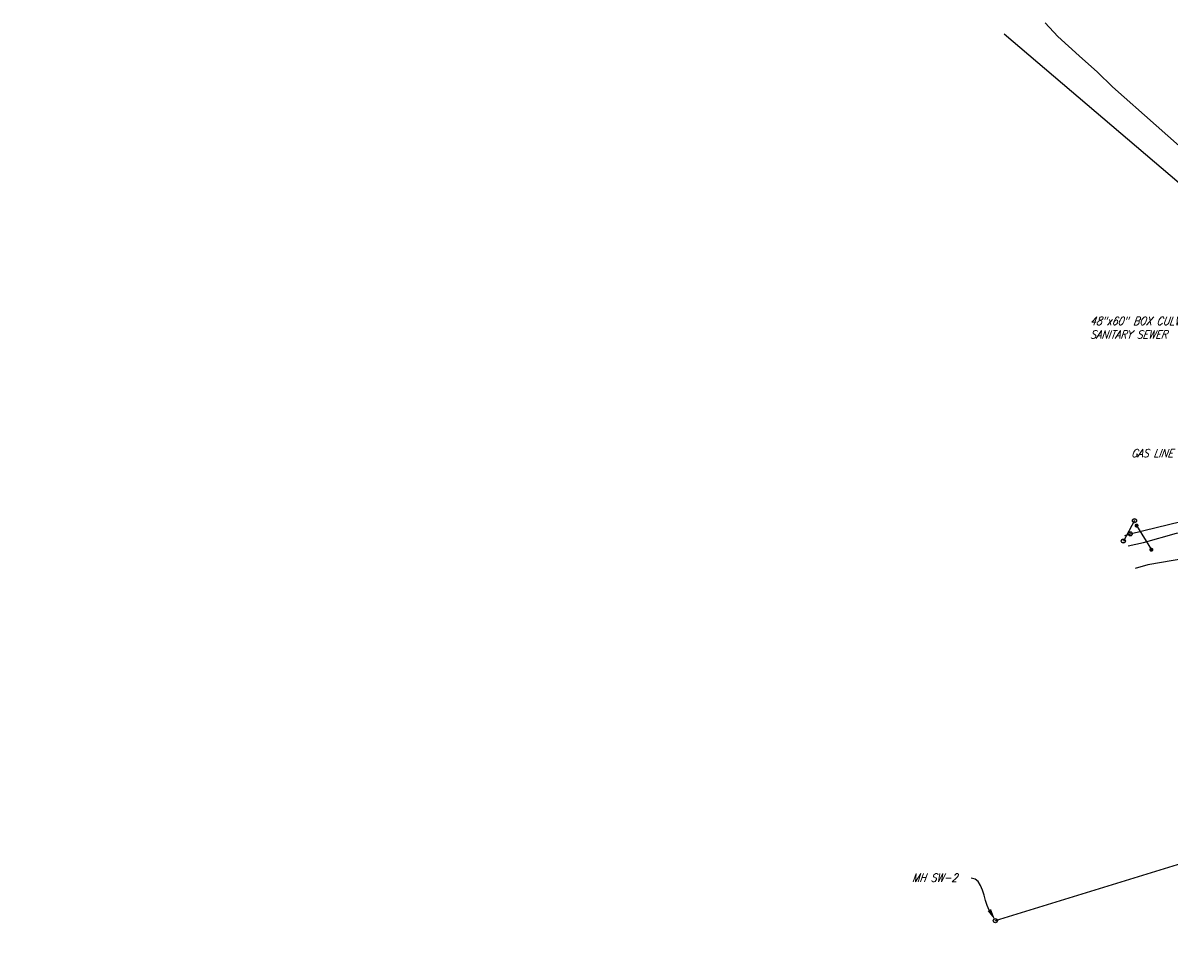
# Model space of a CAD drawing. Extents: x 1590644 to 1645661, y 573566 to 576593.
# Tile 1 of 18: x 1607601 to 1609009, y 575031 to 576176. Entities that reach past the tile are written whole.
import ezdxf
from ezdxf import colors
from ezdxf.entities.mleader import LeaderData, LeaderLine
from ezdxf.enums import TextEntityAlignment as Align
from ezdxf.lldxf.tags import DXFTag
from ezdxf.math import Vec2, Vec3

# ---------------------------------------------------------------- set-up
doc = ezdxf.new("R2010")
doc.units = 0
doc.header["$MEASUREMENT"] = 0
for name, color, linetype, true_color in [('1-GIS-SMVCONDTG- STORM PIPES', 7, 'STORM EX', 0x007f3f), ('1-GIS-SMVSTRUCG-STORM MH', 7, 'Continuous', 0x007f3f), ('1-GIS-SWNETG-SEWER PIPES', 7, 'SAN EX', 0x7f5f3f), ('1-GIS-SWNETMHG-SEWER MH', 7, 'Continuous', 0x7f5f3f), ('C-UTIL-0 GAS-PLAN-N', 7, 'GAS EX', 0xcbad15)]:
    doc.layers.add(name, color=color, linetype=linetype, true_color=true_color)
doc.layers.add('C-ANNO-LABL', color=15, linetype='Continuous')
doc.styles.add('CI-EX', font='romans.shx', dxfattribs={"width": 0.85, "oblique": 20, "height": 0.1})
doc.styles.add('RomanS', font='romans.shx', dxfattribs={"height": 1})
doc.styles.get("Standard").update_dxf_attribs({"font": 'arial.ttf'})
tags = doc.linetypes.add('GAS EX', pattern='A,0.13,-0.075,0.13,-0.075,0.13,-0.075,0.13,-0.075,["EX G",RomanS,S=0.08,R=0,X=0,Y=-0.04],-0.3625', length=1.1825).pattern_tags.tags
tags[18] = DXFTag(74, 10)
tags = doc.linetypes.add('SAN EX', pattern='A,0.13,-0.075,0.13,-0.075,0.13,-0.075,0.13,-0.0475,["EX SS",RomanS,S=0.08,R=0,X=0,Y=-0.04],-0.425', length=1.2175).pattern_tags.tags
tags[18] = DXFTag(74, 10)
tags = doc.linetypes.add('STORM EX', pattern='A,0.13,-0.075,0.13,-0.075,0.13,-0.075,0.13,-0.0475,["EX SD",RomanS,S=0.08,R=0,X=0,Y=-0.04],-0.425', length=1.2175).pattern_tags.tags
tags[18] = DXFTag(74, 10)

# ---------------------------------------------------------------- blocks, each defined once
blk = doc.blocks.new('SSMH')
blk.add_circle((0, 0), 0.0636)
blk.add_text('S', height=0.0763).set_placement((0, -0.038), align=Align.CENTER)
blk = doc.blocks.new('STMH-N')
at = {"layer": '1-GIS-SWNETMHG-SEWER MH'}
h = blk.add_hatch(color=256, dxfattribs=at)
h.dxf.hatch_style = 1
edge = h.paths.add_edge_path()
edge.add_arc((0, 0), 0.5, 0, 360)

msp = doc.modelspace()

# ---------------------------------------------------------------- linework, layer by layer
at = {"layer": '1-GIS-SMVCONDTG- STORM PIPES'}
msp.add_line((1608968.9, 575558.7), (1608987.1, 575529.1), dxfattribs=at)
at = {"layer": '1-GIS-SMVCONDTG- STORM PIPES', "flags": 128}
msp.add_lwpolyline([(1608856.6, 576175.9), (1608872.3, 576159.3), (1608898.4, 576135.6), (1608920.8, 576115.3), (1608939.4, 576097.6), (1609046.7, 576002.4), (1609202.1, 575870.9), (1609385.5, 575723.4), (1609451.7, 575674.8), (1609861.4, 575491.3)], dxfattribs=at)
at = {"layer": '1-GIS-SWNETG-SEWER PIPES'}
for p, q in [((1608806.3, 576162.5), (1609056.8, 575949.2)), ((1608966.4, 575564.8), (1608952.7, 575539.7)), ((1608954.7, 575546.4), (1608961.1, 575548.6)), ((1608795.5, 575073.7), (1609187.8, 575194.4))]:
    msp.add_line(p, q, dxfattribs=at)
at = {"layer": '1-GIS-SWNETG-SEWER PIPES', "flags": 128}
msp.add_lwpolyline([(1608961.1, 575548.6), (1609418.5, 575659.8), (1609434.5, 575655.7)], dxfattribs=at)
at = {"layer": 'C-UTIL-0 GAS-PLAN-N', "flags": 128}
for points in [[(1608958.7, 575533.8), (1608977.5, 575538.1), (1609017.9, 575549.3), (1609059.4, 575557.7), (1609061.6, 575567.3), (1609071.9, 575572.1), (1609080.6, 575566.5), (1609087, 575558.5), (1609113.1, 575562.4), (1609157.2, 575567.1), (1609186.3, 575568.4), (1609215.2, 575568.9), (1609250.6, 575567.8), (1609273.8, 575567.1)], [(1609263.6, 575550.8), (1609233, 575551.1), (1609187.5, 575541.6), (1609144.4, 575538.3), (1609104.9, 575533.4), (1609061.2, 575523.7), (1609028, 575518.4), (1608982.7, 575510.4), (1608967.3, 575506.2)]]:
    msp.add_lwpolyline(points, dxfattribs=at)

# ---------------------------------------------------------------- block references
at = {"layer": '1-GIS-SMVSTRUCG-STORM MH', "xscale": 5, "yscale": 5, "zscale": 5}
for p in [(1608968.9, 575558.7), (1608987.1, 575529.1)]:
    msp.add_blockref('STMH-N', p, dxfattribs=at)
at = {"layer": '1-GIS-SWNETG-SEWER PIPES', "xscale": 40, "yscale": 40, "zscale": 40}
for p in [(1608961.1, 575548.6), (1608795.5, 575073.7)]:
    msp.add_blockref('SSMH', p, dxfattribs=at)
at = {"layer": '1-GIS-SWNETMHG-SEWER MH', "xscale": 40, "yscale": 40, "zscale": 40}
for p in [(1608966.4, 575564.8), (1608952.7, 575539.7)]:
    msp.add_blockref('SSMH', p, dxfattribs=at)

# ---------------------------------------------------------------- leaders
at = {"layer": 'C-ANNO-LABL'}
ml = msp.add_multileader_mtext('Standard', dxfattribs=at)
ml.set_content('48"x60" BOX CULVERT\\PSANITARY SEWER', color=256, style='CI-EX')
ml.set_leader_properties()
ml.build(insert=Vec2(0, 0))
ml.multileader.update_dxf_attribs({"leader_type": 2, "text_right_attachment_type": 3, "dogleg_length": 0.36, "arrow_head_size": 15, "scale": 100})
ctx = ml.context
ctx.base_point, ctx.scale, ctx.char_height, ctx.arrow_head_size, ctx.landing_gap_size, ctx.plane_origin = Vec3(1608905.6, 575810), 100, 10, 15, 6, Vec3(1609239.9, 576000.4)
ctx.right_attachment = 3
notes = []
notes.append((ctx, [(1, (1, 1, 0), (1609149, 575789.8), (-1, 0), 36, [(0, [(1609179.8, 575852.7)], 0, [])])]))
ctx.mtext.insert, ctx.mtext.flow_direction = Vec3(1608911.6, 575815), 5
ml = msp.add_multileader_mtext('Standard', dxfattribs=at)
ml.set_content('10" GAS LINE\\P(ABND)', color=256, style='CI-EX')
ml.set_leader_properties()
ml.build(insert=Vec2(0, 0))
ml.multileader.update_dxf_attribs({"leader_type": 2, "text_right_attachment_type": 3, "dogleg_length": 0.36, "arrow_head_size": 15, "scale": 100})
ctx = ml.context
ctx.base_point, ctx.scale, ctx.char_height, ctx.arrow_head_size, ctx.landing_gap_size, ctx.plane_origin = Vec3(1609853.9, 575827.7), 100, 10, 15, 6, Vec3(1609847.4, 575977.9)
ctx.right_attachment, ctx.text_align_type = 3, 2
notes.append((ctx, [(1, (1, 1, 0), (1609958.8, 575772.1), (-1, 0), 36, [(0, [(1610071, 575796.8)], 0, [])])]))
ctx.mtext.insert, ctx.mtext.width, ctx.mtext.defined_height, ctx.mtext.alignment, ctx.mtext.flow_direction = Vec3(1609911.6, 575834.4), 56.061, 11.2, 3, 5
ml = msp.add_multileader_mtext('Standard', dxfattribs=at)
ml.set_content('GAS LINE', color=256, style='CI-EX')
ml.set_leader_properties()
ml.build(insert=Vec2(0, 0))
ml.multileader.update_dxf_attribs({"leader_type": 2, "text_right_attachment_type": 3, "dogleg_length": 0.36, "arrow_head_size": 15, "scale": 100})
ctx = ml.context
ctx.base_point, ctx.scale, ctx.char_height, ctx.arrow_head_size, ctx.landing_gap_size, ctx.plane_origin = Vec3(1608956.2, 575647.6), 100, 10, 15, 6, Vec3(1609107.1, 575811.7)
ctx.right_attachment = 3
notes.append((ctx, [(1, (1, 1, 0), (1609082.8, 575646.9), (-1, 0), 36, [(1, [(1609123.7, 575563.5), (1609107.3, 575533.7)], 0, [])])]))
ctx.mtext.insert, ctx.mtext.flow_direction = Vec3(1608962.2, 575652.6), 5
ml = msp.add_multileader_mtext('Standard', dxfattribs=at)
ml.set_content('18" VCP\\PSTORM SEWER', color=256, style='CI-EX')
ml.set_leader_properties()
ml.build(insert=Vec2(0, 0))
ml.multileader.update_dxf_attribs({"leader_type": 2, "text_right_attachment_type": 3, "dogleg_length": 0.36, "arrow_head_size": 15, "scale": 100})
ctx = ml.context
ctx.base_point, ctx.scale, ctx.char_height, ctx.arrow_head_size, ctx.landing_gap_size, ctx.plane_origin = Vec3(1609516.2, 575259.4), 100, 10, 15, 6, Vec3(1609813.8, 575532.7)
ctx.right_attachment, ctx.text_align_type = 3, 2
notes.append((ctx, [(1, (1, 1, 0), (1609656.1, 575240.8), (-1, 0), 36, [(0, [(1609765.9, 575162.5)], 0, [])])]))
ctx.mtext.insert, ctx.mtext.width, ctx.mtext.defined_height, ctx.mtext.alignment, ctx.mtext.flow_direction = Vec3(1609614.1, 575264.4), 97.597, 24.2, 3, 5
ml = msp.add_multileader_mtext('Standard', dxfattribs=at)
ml.set_content('84" RCP SANITARY SEWER', color=256, style='CI-EX')
ml.set_leader_properties()
ml.build(insert=Vec2(0, 0))
ml.multileader.update_dxf_attribs({"leader_type": 2, "text_right_attachment_type": 3, "dogleg_length": 0.36, "arrow_head_size": 15, "scale": 100})
ctx = ml.context
ctx.base_point, ctx.scale, ctx.char_height, ctx.arrow_head_size, ctx.landing_gap_size, ctx.plane_origin = Vec3(1609446.5, 575208), 100, 10, 15, 6, Vec3(1609765.6, 575127.5)
ctx.right_attachment, ctx.text_align_type = 3, 2
notes.append((ctx, [(1, (1, 1, 0), (1609665.9, 575206.1), (-1, 0), 36, [(0, [(1609765.6, 575127.5)], 0, [])])]))
ctx.mtext.insert, ctx.mtext.width, ctx.mtext.defined_height, ctx.mtext.alignment, ctx.mtext.flow_direction = Vec3(1609623.9, 575213), 189.801, 18.1, 3, 5
ml = msp.add_multileader_mtext('Standard', dxfattribs=at)
ml.set_content('MH SW-2', color=256, style='CI-EX')
ml.set_leader_properties()
ml.build(insert=Vec2(0, 0))
ml.multileader.update_dxf_attribs({"leader_type": 2, "text_right_attachment_type": 3, "dogleg_length": 0.36, "arrow_head_size": 15, "scale": 100})
ctx = ml.context
ctx.base_point, ctx.scale, ctx.char_height, ctx.arrow_head_size, ctx.landing_gap_size, ctx.plane_origin = Vec3(1608687.2, 575126.4), 100, 10, 15, 6, Vec3(1608852.4, 575260)
ctx.right_attachment = 3
notes.append((ctx, [(1, (1, 1, 0), (1608801.7, 575125.8), (-1, 0), 36, [(0, [(1608795.5, 575073.7)], 0, [])])]))
ctx.mtext.insert, ctx.mtext.defined_height, ctx.mtext.flow_direction = Vec3(1608693.2, 575131.4), 61.5, 5
ml = msp.add_multileader_mtext('Standard', dxfattribs=at)
ml.set_content('GATEWELL 310 (ABND)', color=256, style='CI-EX')
ml.set_leader_properties()
ml.build(insert=Vec2(0, 0))
ml.multileader.update_dxf_attribs({"leader_type": 2, "text_right_attachment_type": 3, "dogleg_length": 0.36, "arrow_head_size": 15, "scale": 100})
ctx = ml.context
ctx.base_point, ctx.scale, ctx.char_height, ctx.arrow_head_size, ctx.landing_gap_size, ctx.plane_origin = Vec3(1609489.7, 575050.2), 100, 10, 15, 6, Vec3(1609722.5, 575128.4)
ctx.right_attachment, ctx.text_align_type = 3, 2
notes.append((ctx, [(1, (1, 1, 0), (1609629.8, 575031.4), (-1, 0), 36, [(0, [(1609713.9, 575100.9)], 0, [])])]))
ctx.mtext.insert, ctx.mtext.width, ctx.mtext.defined_height, ctx.mtext.alignment, ctx.mtext.flow_direction = Vec3(1609588.5, 575056.9), 116.568, 40.2, 3, 5
for ctx, leaders in notes:
    for number, flags, end, landing, length, lines in leaders:
        leader = LeaderData()
        leader.index, (leader.has_last_leader_line, leader.has_dogleg_vector, leader.attachment_direction) = number, flags
        leader.last_leader_point, leader.dogleg_vector, leader.dogleg_length = Vec3(end), Vec3(landing), length
        for number, points, colour, breaks in lines:
            line = LeaderLine()
            line.index, line.vertices, line.color, line.breaks = number, Vec3.list(points), colors.encode_raw_color(colour), breaks
            leader.lines.append(line)
        ctx.leaders.append(leader)

doc.saveas('drawing.dxf')
